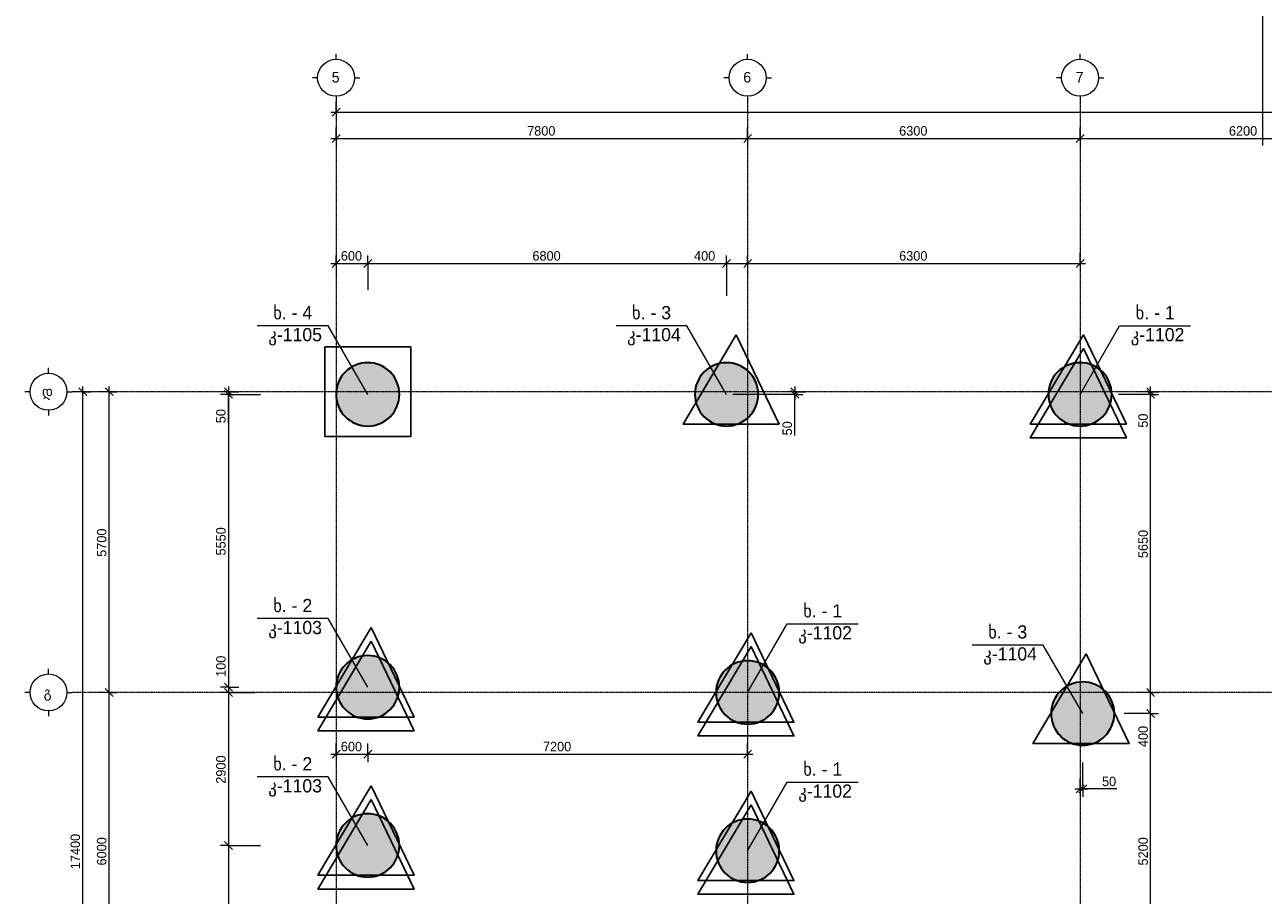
# Model space of a CAD drawing. Header units: millimetres. Extents: x -48420 to 51428, y -12038 to 48020.
# Tile 3 of 7: x -5900 to 17571, y 7857 to 24354. Entities that reach past the tile are written whole.
import ezdxf

# ---------------------------------------------------------------- set-up
doc = ezdxf.new("R2010")
doc.units = ezdxf.units.MM
doc.linetypes.add('StructuralPlan-B03$0$Grid Line', pattern=[22.225, 12.7, -3.175, 3.175, -3.175])
doc.layers.get('Defpoints').update_dxf_attribs({"color": 6})
for name, color, linetype, lineweight in [('S - HATCH', 252, 'Continuous', 5), ('S - TEXT', 7, 'Continuous', 9), ('StructuralPlan-B03$0$A-010-D_DIM', 7, 'Continuous', 5), ('StructuralPlan-B03$0$A-010-D_DIM-100', 7, 'Continuous', 5), ('StructuralPlan-B03$0$S-280-M_COLUMN', 7, 'Continuous', 30), ('StructuralPlan-B03$0$S-280-M_COLUMN main', 7, 'Continuous', 30), ('StructuralPlan-B03$0$Z-030-M_GRID', 7, 'Continuous', 5), ('StructuralPlan-B03$0$Z-033_T_GRIDREF', 7, 'Continuous', 5)]:
    doc.layers.add(name, color=color, linetype=linetype, lineweight=lineweight)
doc.layers.add('StructuralPlan-B03$0$A-010-M_LINE', color=7, linetype='Continuous', lineweight=5, true_color=0x00a600)
doc.styles.add('Cubicon', font='Cubicon.ttf')
doc.styles.add('StructuralPlan-B03$0$Cubicon', font='Cubicon.ttf', dxfattribs={"height": 200})
doc.styles.add('StructuralPlan-B03$0$Cubicon_1', font='Cubicon.ttf', dxfattribs={"height": 200})
doc.styles.add('StructuralPlan-B03$0$Cubicon_2', font='Cubicon.ttf', dxfattribs={"height": 180})
doc.dimstyles.new('CUB-M-100', dxfattribs={"dimscale": 100, "dimtxt": 1.8, "dimasz": 1.5, "dimexe": 1.5, "dimexo": 2, "dimgap": 1, "dimtad": 0, "dimdec": 0, "dimzin": 3, "dimdsep": 46, "dimtxsty": 'Cubicon', "dimblk": 'OBLIQUE', "dimcen": 1.5, "dimdle": 1, "dimazin": 2, "dimtfac": 0.75, "dimtdec": 0, "dimtmove": 0, "dimatfit": 3, "dimldrblk": 'SMALL', "dimfxl": 1, "dimtolj": 1, "dimtzin": 0, "dimlwd": -1, "dimlwe": -1, "dimarcsym": 0})
doc.dimstyles.new('StructuralPlan-B03$0$CUB_DIM_1_8', dxfattribs={"dimscale": 304.8, "dimtxt": 181.601257, "dimasz": 0.492126, "dimexe": 0.492126, "dimexo": 0.0625, "dimgap": 0, "dimtad": 1, "dimdec": 0, "dimzin": 0, "dimdsep": 46, "dimtxsty": 'StructuralPlan-B03$0$Cubicon_2', "dimblk1": 'StructuralPlan-B03$0$_Oblique', "dimblk2": 'StructuralPlan-B03$0$_Oblique', "dimsah": 1, "dimcen": 0.09, "dimdle": 0.328084, "dimazin": 0, "dimtfac": 1, "dimtdec": 4, "dimtix": 1, "dimtmove": 0, "dimatfit": 3, "dimfxl": 0.656168, "dimfxlon": 1, "dimtvp": 1, "dimtolj": 1, "dimtzin": 0, "dimarcsym": 2})
doc.dimstyles.new('StructuralPlan-B03$0$CUB_DIM_1_8_1', dxfattribs={"dimscale": 304.8, "dimtxt": 181.601257, "dimasz": 0.492126, "dimexe": 0.492126, "dimexo": 0.0625, "dimgap": 0, "dimtad": 1, "dimdec": 0, "dimzin": 0, "dimdsep": 46, "dimtxsty": 'StructuralPlan-B03$0$Cubicon_2', "dimblk1": 'StructuralPlan-B03$0$_Oblique', "dimblk2": 'StructuralPlan-B03$0$_Oblique', "dimsah": 1, "dimcen": 0.09, "dimdle": 0.328084, "dimazin": 0, "dimtfac": 1, "dimtdec": 4, "dimtix": 1, "dimtmove": 1, "dimatfit": 3, "dimfxl": 0.656168, "dimfxlon": 1, "dimtvp": 1, "dimtolj": 1, "dimtzin": 0, "dimarcsym": 2})

# ---------------------------------------------------------------- blocks, each defined once
blk = doc.blocks.new('StructuralPlan-B03$0$Grid - 00_CUB_ღერძის თავი-752507-B03')
at = {"layer": 'StructuralPlan-B03$0$Z-033_T_GRIDREF'}
for p, q in [((0, 3.5), (0, 4.5)), ((-3.5, 0), (-4.5, 0)), ((3.5, 0), (4.5, 0)), ((0, -3.5), (0, -4.5))]:
    blk.add_line(p, q, dxfattribs=at)
blk.add_circle((0, 0), 3.5, dxfattribs=at)
blk = doc.blocks.new('StructuralPlan-B03$0$DIMBLOCK8-B03')
at = {"layer": 'StructuralPlan-B03$0$A-010-D_DIM-100', "transparency": 16777216}
for p, q in [((0, 22700), (0, 22900)), ((0, 22700), (75, 22775)), ((40600, 22700), (40600, 22900)), ((40600, 22700), (40675, 22775)), ((-100, 22700), (40700, 22700)), ((0, 22700), (-75, 22625)), ((0, 22700), (0, 22550)), ((40600, 22700), (40525, 22625)), ((40600, 22700), (40600, 22550))]:
    blk.add_line(p, q, dxfattribs=at)
at = {"layer": 'StructuralPlan-B03$0$A-010-D_DIM-100', "color": 0, "transparency": 16777216, "insert": (19951, 22933), "char_height": 180, "width": 838.16, "attachment_point": 1, "line_spacing_factor": 0.931288, "style": 'StructuralPlan-B03$0$Cubicon_2'}
blk.add_mtext('40600', dxfattribs=at)
blk = doc.blocks.new('StructuralPlan-B03$0$_Oblique')
at = {"color": 0, "linetype": 'ByBlock', "lineweight": -2}
blk.add_line((-0.5, -0.5), (0.5, 0.5), dxfattribs=at)
blk = doc.blocks.new('StructuralPlan-B03$0$DIMBLOCK9-B03')
at = {"layer": 'StructuralPlan-B03$0$A-010-D_DIM-100', "transparency": 16777216}
for p, q in [((0, 22200), (0, 22400)), ((7800, 22200), (7800, 22400)), ((-100, 22200), (7800, 22200)), ((0, 22200), (-75, 22125)), ((0, 22200), (75, 22275)), ((0, 22200), (0, 22050)), ((7800, 22200), (7725, 22125)), ((7800, 22200), (7875, 22275)), ((7800, 22200), (7800, 22050))]:
    blk.add_line(p, q, dxfattribs=at)
at = {"layer": 'StructuralPlan-B03$0$A-010-D_DIM-100', "color": 0, "transparency": 16777216, "insert": (3621, 22433), "char_height": 180, "width": 670.53, "attachment_point": 1, "line_spacing_factor": 0.931288, "style": 'StructuralPlan-B03$0$Cubicon_2'}
blk.add_mtext('7800', dxfattribs=at)
blk = doc.blocks.new('StructuralPlan-B03$0$DIMBLOCK10-B03')
at = {"layer": 'StructuralPlan-B03$0$A-010-D_DIM-100', "transparency": 16777216}
for p, q in [((7800, 22200), (7800, 22400)), ((14100, 22200), (14100, 22400)), ((7800, 22200), (7725, 22125)), ((7800, 22200), (7875, 22275)), ((7800, 22200), (14100, 22200)), ((7800, 22200), (7800, 22050)), ((14100, 22200), (14025, 22125)), ((14100, 22200), (14175, 22275)), ((14100, 22200), (14100, 22050))]:
    blk.add_line(p, q, dxfattribs=at)
at = {"layer": 'StructuralPlan-B03$0$A-010-D_DIM-100', "color": 0, "transparency": 16777216, "insert": (10671, 22433), "char_height": 180, "width": 670.53, "attachment_point": 1, "line_spacing_factor": 0.931288, "style": 'StructuralPlan-B03$0$Cubicon_2'}
blk.add_mtext('6300', dxfattribs=at)
blk = doc.blocks.new('StructuralPlan-B03$0$DIMBLOCK11-B03')
at = {"layer": 'StructuralPlan-B03$0$A-010-D_DIM-100', "transparency": 16777216}
for p, q in [((14100, 22200), (14100, 22400)), ((20300, 22200), (20300, 22400)), ((14100, 22200), (14025, 22125)), ((14100, 22200), (14175, 22275)), ((14100, 22200), (20300, 22200)), ((14100, 22200), (14100, 22050)), ((20300, 22200), (20225, 22125)), ((20300, 22200), (20375, 22275)), ((20300, 22200), (20300, 22050))]:
    blk.add_line(p, q, dxfattribs=at)
at = {"layer": 'StructuralPlan-B03$0$A-010-D_DIM-100', "color": 0, "transparency": 16777216, "insert": (16921, 22433), "char_height": 180, "width": 670.53, "attachment_point": 1, "line_spacing_factor": 0.931288, "style": 'StructuralPlan-B03$0$Cubicon_2'}
blk.add_mtext('6200', dxfattribs=at)
blk = doc.blocks.new('StructuralPlan-B03$0$DIMBLOCK15-B03')
at = {"layer": 'StructuralPlan-B03$0$A-010-D_DIM-100', "transparency": 16777216}
for p, q in [((-4800, 17400), (-5000, 17400)), ((-4800, 17400), (-4875, 17475)), ((-4800, -100), (-4800, 17500)), ((-4800, 17400), (-4725, 17325)), ((-4800, 17400), (-4650, 17400)), ((-4800, 0), (-4875, 75)), ((-4800, 0), (-5000, 0)), ((-4800, 0), (-4725, -75)), ((-4800, 0), (-4650, 0))]:
    blk.add_line(p, q, dxfattribs=at)
at = {"layer": 'StructuralPlan-B03$0$A-010-D_DIM-100', "color": 0, "transparency": 16777216, "insert": (-5033, 8351), "char_height": 180, "width": 838.16, "attachment_point": 1, "rotation": 90, "line_spacing_factor": 0.931288, "style": 'StructuralPlan-B03$0$Cubicon_2'}
blk.add_mtext('17400', dxfattribs=at)
blk = doc.blocks.new('StructuralPlan-B03$0$DIMBLOCK17-B03')
at = {"layer": 'StructuralPlan-B03$0$A-010-D_DIM-100', "transparency": 16777216}
for p, q in [((-4300, 11700), (-4375, 11775)), ((-4300, 11700), (-4500, 11700)), ((-4300, 5700), (-4300, 11700)), ((-4300, 11700), (-4225, 11625)), ((-4300, 11700), (-4150, 11700)), ((-4300, 5700), (-4500, 5700)), ((-4300, 5700), (-4375, 5775)), ((-4300, 5700), (-4225, 5625)), ((-4300, 5700), (-4150, 5700))]:
    blk.add_line(p, q, dxfattribs=at)
at = {"layer": 'StructuralPlan-B03$0$A-010-D_DIM-100', "color": 0, "transparency": 16777216, "insert": (-4533, 8421), "char_height": 180, "width": 670.53, "attachment_point": 1, "rotation": 90, "line_spacing_factor": 0.931288, "style": 'StructuralPlan-B03$0$Cubicon_2'}
blk.add_mtext('6000', dxfattribs=at)
blk = doc.blocks.new('StructuralPlan-B03$0$DIMBLOCK18-B03')
at = {"layer": 'StructuralPlan-B03$0$A-010-D_DIM-100', "transparency": 16777216}
for p, q in [((-4300, 17400), (-4500, 17400)), ((-4300, 17400), (-4375, 17475)), ((-4300, 11700), (-4300, 17500)), ((-4300, 17400), (-4225, 17325)), ((-4300, 17400), (-4150, 17400)), ((-4300, 11700), (-4375, 11775)), ((-4300, 11700), (-4500, 11700)), ((-4300, 11700), (-4225, 11625)), ((-4300, 11700), (-4150, 11700))]:
    blk.add_line(p, q, dxfattribs=at)
at = {"layer": 'StructuralPlan-B03$0$A-010-D_DIM-100', "color": 0, "transparency": 16777216, "insert": (-4533, 14271), "char_height": 180, "width": 670.53, "attachment_point": 1, "rotation": 90, "line_spacing_factor": 0.931288, "style": 'StructuralPlan-B03$0$Cubicon_2'}
blk.add_mtext('5700', dxfattribs=at)
blk = doc.blocks.new('StructuralPlan-B03$0$DIMBLOCK46-B03')
at = {"layer": 'StructuralPlan-B03$0$A-010-D_DIM-100', "transparency": 16777216}
for p, q in [((0, 10532), (0, 10732)), ((0, 10532), (75, 10607)), ((600, 10532), (600, 10732)), ((600, 10532), (675, 10607)), ((-100, 10532), (600, 10532)), ((0, 10532), (-75, 10457)), ((0, 10532), (0, 10382)), ((600, 10532), (525, 10457)), ((600, 10532), (600, 10382))]:
    blk.add_line(p, q, dxfattribs=at)
at = {"layer": 'StructuralPlan-B03$0$A-010-D_DIM-100', "color": 0, "transparency": 16777216, "insert": (90, 10765), "char_height": 180, "width": 502.9, "attachment_point": 1, "line_spacing_factor": 0.931288, "style": 'StructuralPlan-B03$0$Cubicon_2'}
blk.add_mtext('600', dxfattribs=at)
blk = doc.blocks.new('StructuralPlan-B03$0$DIMBLOCK47-B03')
at = {"layer": 'StructuralPlan-B03$0$A-010-D_DIM-100', "transparency": 16777216}
for p, q in [((600, 10532), (600, 10732)), ((600, 10532), (675, 10607)), ((7800, 10532), (7800, 10732)), ((7800, 10532), (7875, 10607)), ((600, 10532), (525, 10457)), ((600, 10532), (7900, 10532)), ((600, 10532), (600, 10382)), ((7800, 10532), (7725, 10457)), ((7800, 10532), (7800, 10382))]:
    blk.add_line(p, q, dxfattribs=at)
at = {"layer": 'StructuralPlan-B03$0$A-010-D_DIM-100', "color": 0, "transparency": 16777216, "insert": (3921, 10765), "char_height": 180, "width": 670.53, "attachment_point": 1, "line_spacing_factor": 0.931288, "style": 'StructuralPlan-B03$0$Cubicon_2'}
blk.add_mtext('7200', dxfattribs=at)
blk = doc.blocks.new('StructuralPlan-B03$0$DIMBLOCK51-B03')
at = {"layer": 'StructuralPlan-B03$0$A-010-D_DIM-100', "transparency": 16777216}
for p, q in [((15437, 11300), (14938, 11300)), ((15437, 11300), (15362, 11375)), ((15437, 6100), (15437, 11300)), ((15437, 11300), (15512, 11225)), ((15437, 11300), (15587, 11300)), ((15437, 6100), (15362, 6175)), ((15437, 6100), (14938, 6100)), ((15437, 6100), (15512, 6025)), ((15437, 6100), (15587, 6100))]:
    blk.add_line(p, q, dxfattribs=at)
at = {"layer": 'StructuralPlan-B03$0$A-010-D_DIM-100', "color": 0, "transparency": 16777216, "insert": (15204, 8421), "char_height": 180, "width": 670.53, "attachment_point": 1, "rotation": 90, "line_spacing_factor": 0.931288, "style": 'StructuralPlan-B03$0$Cubicon_2'}
blk.add_mtext('5200', dxfattribs=at)
blk = doc.blocks.new('StructuralPlan-B03$0$DIMBLOCK52-B03')
at = {"layer": 'StructuralPlan-B03$0$A-010-D_DIM-100', "transparency": 16777216}
for p, q in [((15437, 11700), (15362, 11775)), ((15437, 11700), (15237, 11700)), ((15437, 11300), (15437, 11700)), ((15437, 11700), (15512, 11625)), ((15437, 11700), (15587, 11700)), ((15437, 11300), (14938, 11300)), ((15437, 11300), (15362, 11375)), ((15437, 11184), (15437, 11500)), ((15437, 11300), (15512, 11225)), ((15437, 11300), (15587, 11300)), ((15437, 10665), (15437, 11184))]:
    blk.add_line(p, q, dxfattribs=at)
at = {"layer": 'StructuralPlan-B03$0$A-010-D_DIM-100', "color": 0, "transparency": 16777216, "insert": (15204, 10665), "char_height": 180, "width": 502.9, "attachment_point": 1, "rotation": 90, "line_spacing_factor": 0.931288, "style": 'StructuralPlan-B03$0$Cubicon_2'}
blk.add_mtext('400', dxfattribs=at)
blk = doc.blocks.new('StructuralPlan-B03$0$DIMBLOCK53-B03')
at = {"layer": 'StructuralPlan-B03$0$A-010-D_DIM-100', "transparency": 16777216}
for p, q in [((15437, 17350), (15362, 17425)), ((15437, 17350), (14826, 17350)), ((15437, 11700), (15437, 17350)), ((15437, 17350), (15512, 17275)), ((15437, 17350), (15587, 17350)), ((15437, 11700), (15362, 11775)), ((15437, 11700), (15237, 11700)), ((15437, 11700), (15512, 11625)), ((15437, 11700), (15587, 11700))]:
    blk.add_line(p, q, dxfattribs=at)
at = {"layer": 'StructuralPlan-B03$0$A-010-D_DIM-100', "color": 0, "transparency": 16777216, "insert": (15204, 14246), "char_height": 180, "width": 670.53, "attachment_point": 1, "rotation": 90, "line_spacing_factor": 0.931288, "style": 'StructuralPlan-B03$0$Cubicon_2'}
blk.add_mtext('5650', dxfattribs=at)
blk = doc.blocks.new('StructuralPlan-B03$0$DIMBLOCK54-B03')
at = {"layer": 'StructuralPlan-B03$0$A-010-D_DIM-100', "transparency": 16777216}
for p, q in [((15437, 17400), (15237, 17400)), ((15437, 17400), (15362, 17475)), ((15437, 17350), (15362, 17425)), ((15437, 17350), (15437, 17500)), ((15437, 17400), (15512, 17325)), ((15437, 17400), (15587, 17400)), ((15437, 17098), (15437, 17375)), ((15437, 17350), (14826, 17350)), ((15437, 17350), (15512, 17275)), ((15437, 17350), (15587, 17350)), ((15437, 16718), (15437, 17098))]:
    blk.add_line(p, q, dxfattribs=at)
at = {"layer": 'StructuralPlan-B03$0$A-010-D_DIM-100', "color": 0, "transparency": 16777216, "insert": (15204, 16718), "char_height": 180, "width": 335.26, "attachment_point": 1, "rotation": 90, "line_spacing_factor": 0.931288, "style": 'StructuralPlan-B03$0$Cubicon_2'}
blk.add_mtext('50', dxfattribs=at)
blk = doc.blocks.new('StructuralPlan-B03$0$DIMBLOCK69-B03')
at = {"layer": 'StructuralPlan-B03$0$A-010-D_DIM-100', "transparency": 16777216}
for p, q in [((-2041, 17400), (-2191, 17400)), ((-2041, 17400), (-2116, 17475)), ((-2041, 17350), (-2116, 17425)), ((-2041, 17500), (-2041, 17350)), ((-2041, 17400), (-1966, 17325)), ((-2041, 17400), (-1841, 17400)), ((-2041, 17182), (-2041, 17375)), ((-2041, 17350), (-2191, 17350)), ((-2041, 17350), (-1966, 17275)), ((-2041, 17350), (-1430, 17350)), ((-2041, 16803), (-2041, 17182))]:
    blk.add_line(p, q, dxfattribs=at)
at = {"layer": 'StructuralPlan-B03$0$A-010-D_DIM-100', "color": 0, "transparency": 16777216, "insert": (-2274, 16803), "char_height": 180, "width": 335.26, "attachment_point": 1, "rotation": 90, "line_spacing_factor": 0.931288, "style": 'StructuralPlan-B03$0$Cubicon_2'}
blk.add_mtext('50', dxfattribs=at)
blk = doc.blocks.new('StructuralPlan-B03$0$DIMBLOCK70-B03')
at = {"layer": 'StructuralPlan-B03$0$A-010-D_DIM-100', "transparency": 16777216}
for p, q in [((-2041, 17350), (-2116, 17425)), ((-2041, 17350), (-2191, 17350)), ((-2041, 17350), (-2041, 11800)), ((-2041, 17350), (-1966, 17275)), ((-2041, 17350), (-1430, 17350)), ((-2041, 11800), (-2191, 11800)), ((-2041, 11800), (-2116, 11875)), ((-2041, 11800), (-1966, 11725)), ((-2041, 11800), (-1841, 11800))]:
    blk.add_line(p, q, dxfattribs=at)
at = {"layer": 'StructuralPlan-B03$0$A-010-D_DIM-100', "color": 0, "transparency": 16777216, "insert": (-2274, 14296), "char_height": 180, "width": 670.53, "attachment_point": 1, "rotation": 90, "line_spacing_factor": 0.931288, "style": 'StructuralPlan-B03$0$Cubicon_2'}
blk.add_mtext('5550', dxfattribs=at)
blk = doc.blocks.new('StructuralPlan-B03$0$DIMBLOCK71-B03')
at = {"layer": 'StructuralPlan-B03$0$A-010-D_DIM-100', "transparency": 16777216}
for p, q in [((-2041, 12415), (-2041, 11896)), ((-2041, 11800), (-2191, 11800)), ((-2041, 11800), (-2116, 11875)), ((-2041, 11700), (-2116, 11775)), ((-2041, 11896), (-2041, 11750)), ((-2041, 11800), (-2041, 11700)), ((-2041, 11800), (-1966, 11725)), ((-2041, 11800), (-1841, 11800)), ((-2041, 11700), (-2191, 11700)), ((-2041, 11700), (-1966, 11625)), ((-2041, 11700), (-1542, 11700))]:
    blk.add_line(p, q, dxfattribs=at)
at = {"layer": 'StructuralPlan-B03$0$A-010-D_DIM-100', "color": 0, "transparency": 16777216, "insert": (-2274, 11996), "char_height": 180, "width": 502.9, "attachment_point": 1, "rotation": 90, "line_spacing_factor": 0.931288, "style": 'StructuralPlan-B03$0$Cubicon_2'}
blk.add_mtext('100', dxfattribs=at)
blk = doc.blocks.new('StructuralPlan-B03$0$DIMBLOCK72-B03')
at = {"layer": 'StructuralPlan-B03$0$A-010-D_DIM-100', "transparency": 16777216}
for p, q in [((-2041, 11700), (-2116, 11775)), ((-2041, 11700), (-2191, 11700)), ((-2041, 11700), (-2041, 8800)), ((-2041, 11700), (-1966, 11625)), ((-2041, 11700), (-1542, 11700)), ((-2041, 8800), (-2191, 8800)), ((-2041, 8800), (-2116, 8875)), ((-2041, 8800), (-1966, 8725)), ((-2041, 8800), (-1430, 8800))]:
    blk.add_line(p, q, dxfattribs=at)
at = {"layer": 'StructuralPlan-B03$0$A-010-D_DIM-100', "color": 0, "transparency": 16777216, "insert": (-2274, 9971), "char_height": 180, "width": 670.53, "attachment_point": 1, "rotation": 90, "line_spacing_factor": 0.931288, "style": 'StructuralPlan-B03$0$Cubicon_2'}
blk.add_mtext('2900', dxfattribs=at)
blk = doc.blocks.new('StructuralPlan-B03$0$DIMBLOCK73-B03')
at = {"layer": 'StructuralPlan-B03$0$A-010-D_DIM-100', "transparency": 16777216}
for p, q in [((-2041, 8800), (-2191, 8800)), ((-2041, 8800), (-2116, 8875)), ((-2041, 8800), (-2041, 5700)), ((-2041, 8800), (-1966, 8725)), ((-2041, 8800), (-1430, 8800)), ((-2041, 5700), (-2191, 5700)), ((-2041, 5700), (-2116, 5775)), ((-2041, 5700), (-1966, 5625)), ((-2041, 5700), (-1841, 5700))]:
    blk.add_line(p, q, dxfattribs=at)
at = {"layer": 'StructuralPlan-B03$0$A-010-D_DIM-100', "color": 0, "transparency": 16777216, "insert": (-2274, 6971), "char_height": 180, "width": 670.53, "attachment_point": 1, "rotation": 90, "line_spacing_factor": 0.931288, "style": 'StructuralPlan-B03$0$Cubicon_2'}
blk.add_mtext('3100', dxfattribs=at)
blk = doc.blocks.new('StructuralPlan-B03$0$DIMBLOCK76-B03')
at = {"layer": 'StructuralPlan-B03$0$A-010-D_DIM-100', "transparency": 16777216}
for p, q in [((0, 19831), (0, 19981)), ((600, 19831), (600, 19981)), ((-100, 19831), (600, 19831)), ((0, 19831), (-75, 19756)), ((0, 19831), (75, 19906)), ((0, 19831), (0, 19566)), ((600, 19831), (525, 19756)), ((600, 19831), (675, 19906)), ((600, 19831), (600, 19332))]:
    blk.add_line(p, q, dxfattribs=at)
at = {"layer": 'StructuralPlan-B03$0$A-010-D_DIM-100', "color": 0, "transparency": 16777216, "insert": (90, 20064), "char_height": 180, "width": 502.9, "attachment_point": 1, "line_spacing_factor": 0.931288, "style": 'StructuralPlan-B03$0$Cubicon_2'}
blk.add_mtext('600', dxfattribs=at)
blk = doc.blocks.new('StructuralPlan-B03$0$DIMBLOCK77-B03')
at = {"layer": 'StructuralPlan-B03$0$A-010-D_DIM-100', "transparency": 16777216}
for p, q in [((600, 19831), (600, 19981)), ((7400, 19831), (7400, 19981)), ((600, 19831), (525, 19756)), ((600, 19831), (675, 19906)), ((600, 19831), (7400, 19831)), ((600, 19831), (600, 19332)), ((7400, 19831), (7325, 19756)), ((7400, 19831), (7475, 19906)), ((7400, 19831), (7400, 19220))]:
    blk.add_line(p, q, dxfattribs=at)
at = {"layer": 'StructuralPlan-B03$0$A-010-D_DIM-100', "color": 0, "transparency": 16777216, "insert": (3721, 20064), "char_height": 180, "width": 670.53, "attachment_point": 1, "line_spacing_factor": 0.931288, "style": 'StructuralPlan-B03$0$Cubicon_2'}
blk.add_mtext('6800', dxfattribs=at)
blk = doc.blocks.new('StructuralPlan-B03$0$DIMBLOCK78-B03')
at = {"layer": 'StructuralPlan-B03$0$A-010-D_DIM-100', "transparency": 16777216}
for p, q in [((7400, 19831), (7400, 19981)), ((7800, 19831), (7800, 19981)), ((6784, 19831), (7303, 19831)), ((7303, 19831), (7600, 19831)), ((7400, 19831), (7325, 19756)), ((7400, 19831), (7475, 19906)), ((7400, 19831), (7800, 19831)), ((7400, 19831), (7400, 19220)), ((7800, 19831), (7725, 19756)), ((7800, 19831), (7875, 19906)), ((7800, 19831), (7800, 19566))]:
    blk.add_line(p, q, dxfattribs=at)
at = {"layer": 'StructuralPlan-B03$0$A-010-D_DIM-100', "color": 0, "transparency": 16777216, "insert": (6784, 20064), "char_height": 180, "width": 502.9, "attachment_point": 1, "line_spacing_factor": 0.931288, "style": 'StructuralPlan-B03$0$Cubicon_2'}
blk.add_mtext('400', dxfattribs=at)
blk = doc.blocks.new('StructuralPlan-B03$0$DIMBLOCK79-B03')
at = {"layer": 'StructuralPlan-B03$0$A-010-D_DIM-100', "transparency": 16777216}
for p, q in [((7800, 19831), (7800, 19981)), ((14100, 19831), (14100, 20031)), ((7800, 19831), (7725, 19756)), ((7800, 19831), (7875, 19906)), ((7800, 19831), (14200, 19831)), ((7800, 19831), (7800, 19566)), ((14100, 19831), (14025, 19756)), ((14100, 19831), (14175, 19906)), ((14100, 19831), (14100, 19681))]:
    blk.add_line(p, q, dxfattribs=at)
at = {"layer": 'StructuralPlan-B03$0$A-010-D_DIM-100', "color": 0, "transparency": 16777216, "insert": (10671, 20064), "char_height": 180, "width": 670.53, "attachment_point": 1, "line_spacing_factor": 0.931288, "style": 'StructuralPlan-B03$0$Cubicon_2'}
blk.add_mtext('6300', dxfattribs=at)
blk = doc.blocks.new('StructuralPlan-B03$0$DIMBLOCK83-B03')
at = {"layer": 'StructuralPlan-B03$0$A-010-D_DIM-100', "transparency": 16777216}
for p, q in [((14150, 9872), (14150, 10372)), ((14000, 9872), (14250, 9872)), ((14100, 9872), (14025, 9797)), ((14150, 9872), (14075, 9797)), ((14100, 9872), (14100, 10072)), ((14100, 9872), (14175, 9947)), ((14100, 9872), (14100, 9722)), ((14416, 9872), (14125, 9872)), ((14150, 9872), (14225, 9947)), ((14150, 9872), (14150, 9722)), ((14795, 9872), (14416, 9872))]:
    blk.add_line(p, q, dxfattribs=at)
at = {"layer": 'StructuralPlan-B03$0$A-010-D_DIM-100', "color": 0, "transparency": 16777216, "insert": (14516, 10105), "char_height": 180, "width": 335.26, "attachment_point": 1, "line_spacing_factor": 0.931288, "style": 'StructuralPlan-B03$0$Cubicon_2'}
blk.add_mtext('50', dxfattribs=at)
blk = doc.blocks.new('StructuralPlan-B03$0$DIMBLOCK85-B03')
at = {"layer": 'StructuralPlan-B03$0$A-010-D_DIM-100', "transparency": 16777216}
for p, q in [((8693, 17400), (8543, 17400)), ((8693, 17400), (8618, 17475)), ((8693, 17350), (8618, 17425)), ((8693, 17500), (8693, 17250)), ((8693, 17400), (8768, 17325)), ((8693, 17400), (8893, 17400)), ((8693, 16951), (8693, 17375)), ((8693, 17350), (7519, 17350)), ((8693, 17350), (8768, 17275)), ((8693, 17350), (8843, 17350)), ((8693, 16572), (8693, 16951))]:
    blk.add_line(p, q, dxfattribs=at)
at = {"layer": 'StructuralPlan-B03$0$A-010-D_DIM-100', "color": 0, "transparency": 16777216, "insert": (8460, 16572), "char_height": 180, "width": 335.26, "attachment_point": 1, "rotation": 90, "line_spacing_factor": 0.931288, "style": 'StructuralPlan-B03$0$Cubicon_2'}
blk.add_mtext('50', dxfattribs=at)
blk = doc.blocks.new('A$C2338ac67')
at = {"layer": 'Defpoints', "color": 3}
for points in [[(65, 1130), (878, -565), (-943, -565)], [(65, 870), (878, -825), (-943, -825)]]:
    blk.add_lwpolyline(points, close=True, dxfattribs=at)
blk = doc.blocks.new('A$Ce44b4616')
at = {"layer": 'Defpoints', "color": 6}
blk.add_lwpolyline([(-814, 848), (814, 848), (814, -848), (-814, -848)], close=True, dxfattribs=at)
blk = doc.blocks.new('A$C0fd95d4f')
at = {"layer": 'Defpoints', "color": 5}
blk.add_lwpolyline([(65, 1130), (878, -565), (-943, -565)], close=True, dxfattribs=at)
blk = doc.blocks.new('_Oblique')
at = {"color": 0, "linetype": 'ByBlock', "lineweight": -2}
blk.add_line((-0.5, -0.5), (0.5, 0.5), dxfattribs=at)
blk = doc.blocks.new('StructuralPlan-B03')
at = {"layer": 'StructuralPlan-B03$0$S-280-M_COLUMN main', "true_color": 0xa4a4a4}
for points in [[(600, 16750), (685.4, 16756.1), (769, 16774.3), (849.2, 16804.2), (924.4, 16845.2), (992.9, 16896.6), (1053.4, 16957.1), (1104.8, 17025.6), (1145.8, 17100.8), (1175.7, 17181), (1193.9, 17264.6), (1200, 17350), (1193.9, 17435.4), (1175.7, 17519), (1145.8, 17599.2), (1104.8, 17674.4), (1053.4, 17742.9), (992.9, 17803.4), (924.4, 17854.8), (849.2, 17895.8), (769, 17925.7), (685.4, 17943.9), (600, 17950), (514.6, 17943.9), (431, 17925.7), (350.8, 17895.8), (275.6, 17854.8), (207.1, 17803.4), (146.6, 17742.9), (95.2, 17674.4), (54.2, 17599.2), (24.3, 17519), (6.1, 17435.4), (0, 17350), (6.1, 17264.6), (24.3, 17181), (54.2, 17100.8), (95.2, 17025.6), (146.6, 16957.1), (207.1, 16896.6), (275.6, 16845.2), (350.8, 16804.2), (431, 16774.3), (514.6, 16756.1)], [(7400, 16750), (7485.4, 16756.1), (7569, 16774.3), (7649.2, 16804.2), (7724.4, 16845.2), (7792.9, 16896.6), (7853.4, 16957.1), (7904.8, 17025.6), (7945.8, 17100.8), (7975.7, 17181), (7993.9, 17264.6), (8000, 17350), (7993.9, 17435.4), (7975.7, 17519), (7945.8, 17599.2), (7904.8, 17674.4), (7853.4, 17742.9), (7792.9, 17803.4), (7724.4, 17854.8), (7649.2, 17895.8), (7569, 17925.7), (7485.4, 17943.9), (7400, 17950), (7314.6, 17943.9), (7231, 17925.7), (7150.8, 17895.8), (7075.6, 17854.8), (7007.1, 17803.4), (6946.6, 17742.9), (6895.2, 17674.4), (6854.2, 17599.2), (6824.3, 17519), (6806.1, 17435.4), (6800, 17350), (6806.1, 17264.6), (6824.3, 17181), (6854.2, 17100.8), (6895.2, 17025.6), (6946.6, 16957.1), (7007.1, 16896.6), (7075.6, 16845.2), (7150.8, 16804.2), (7231, 16774.3), (7314.6, 16756.1)], [(14100, 16750), (14185.4, 16756.1), (14269, 16774.3), (14349.2, 16804.2), (14424.4, 16845.2), (14492.9, 16896.6), (14553.4, 16957.1), (14604.8, 17025.6), (14645.8, 17100.8), (14675.7, 17181), (14693.9, 17264.6), (14700, 17350), (14693.9, 17435.4), (14675.7, 17519), (14645.8, 17599.2), (14604.8, 17674.4), (14553.4, 17742.9), (14492.9, 17803.4), (14424.4, 17854.8), (14349.2, 17895.8), (14269, 17925.7), (14185.4, 17943.9), (14100, 17950), (14014.6, 17943.9), (13931, 17925.7), (13850.8, 17895.8), (13775.6, 17854.8), (13707.1, 17803.4), (13646.6, 17742.9), (13595.2, 17674.4), (13554.2, 17599.2), (13524.3, 17519), (13506.1, 17435.4), (13500, 17350), (13506.1, 17264.6), (13524.3, 17181), (13554.2, 17100.8), (13595.2, 17025.6), (13646.6, 16957.1), (13707.1, 16896.6), (13775.6, 16845.2), (13850.8, 16804.2), (13931, 16774.3), (14014.6, 16756.1)], [(600, 11200), (685.4, 11206.1), (769, 11224.3), (849.2, 11254.2), (924.4, 11295.2), (992.9, 11346.6), (1053.4, 11407.1), (1104.8, 11475.6), (1145.8, 11550.8), (1175.7, 11631), (1193.9, 11714.6), (1200, 11800), (1193.9, 11885.4), (1175.7, 11969), (1145.8, 12049.2), (1104.8, 12124.4), (1053.4, 12192.9), (992.9, 12253.4), (924.4, 12304.8), (849.2, 12345.8), (769, 12375.7), (685.4, 12393.9), (600, 12400), (514.6, 12393.9), (431, 12375.7), (350.8, 12345.8), (275.6, 12304.8), (207.1, 12253.4), (146.6, 12192.9), (95.2, 12124.4), (54.2, 12049.2), (24.3, 11969), (6.1, 11885.4), (0, 11800), (6.1, 11714.6), (24.3, 11631), (54.2, 11550.8), (95.2, 11475.6), (146.6, 11407.1), (207.1, 11346.6), (275.6, 11295.2), (350.8, 11254.2), (431, 11224.3), (514.6, 11206.1)], [(7800, 11100), (7885.4, 11106.1), (7969, 11124.3), (8049.2, 11154.2), (8124.4, 11195.2), (8192.9, 11246.6), (8253.4, 11307.1), (8304.8, 11375.6), (8345.8, 11450.8), (8375.7, 11531), (8393.9, 11614.6), (8400, 11700), (8393.9, 11785.4), (8375.7, 11869), (8345.8, 11949.2), (8304.8, 12024.4), (8253.4, 12092.9), (8192.9, 12153.4), (8124.4, 12204.8), (8049.2, 12245.8), (7969, 12275.7), (7885.4, 12293.9), (7800, 12300), (7714.6, 12293.9), (7631, 12275.7), (7550.8, 12245.8), (7475.6, 12204.8), (7407.1, 12153.4), (7346.6, 12092.9), (7295.2, 12024.4), (7254.2, 11949.2), (7224.3, 11869), (7206.1, 11785.4), (7200, 11700), (7206.1, 11614.6), (7224.3, 11531), (7254.2, 11450.8), (7295.2, 11375.6), (7346.6, 11307.1), (7407.1, 11246.6), (7475.6, 11195.2), (7550.8, 11154.2), (7631, 11124.3), (7714.6, 11106.1)], [(14150, 10700), (14235.4, 10706.1), (14319, 10724.3), (14399.2, 10754.2), (14474.4, 10795.2), (14542.9, 10846.6), (14603.4, 10907.1), (14654.8, 10975.6), (14695.8, 11050.8), (14725.7, 11131), (14743.9, 11214.6), (14750, 11300), (14743.9, 11385.4), (14725.7, 11469), (14695.8, 11549.2), (14654.8, 11624.4), (14603.4, 11692.9), (14542.9, 11753.4), (14474.4, 11804.8), (14399.2, 11845.8), (14319, 11875.7), (14235.4, 11893.9), (14150, 11900), (14064.6, 11893.9), (13981, 11875.7), (13900.8, 11845.8), (13825.6, 11804.8), (13757.1, 11753.4), (13696.6, 11692.9), (13645.2, 11624.4), (13604.2, 11549.2), (13574.3, 11469), (13556.1, 11385.4), (13550, 11300), (13556.1, 11214.6), (13574.3, 11131), (13604.2, 11050.8), (13645.2, 10975.6), (13696.6, 10907.1), (13757.1, 10846.6), (13825.6, 10795.2), (13900.8, 10754.2), (13981, 10724.3), (14064.6, 10706.1)], [(600, 8200), (685.4, 8206.1), (769, 8224.3), (849.2, 8254.2), (924.4, 8295.2), (992.9, 8346.6), (1053.4, 8407.1), (1104.8, 8475.6), (1145.8, 8550.8), (1175.7, 8631), (1193.9, 8714.6), (1200, 8800), (1193.9, 8885.4), (1175.7, 8969), (1145.8, 9049.2), (1104.8, 9124.4), (1053.4, 9192.9), (992.9, 9253.4), (924.4, 9304.8), (849.2, 9345.8), (769, 9375.7), (685.4, 9393.9), (600, 9400), (514.6, 9393.9), (431, 9375.7), (350.8, 9345.8), (275.6, 9304.8), (207.1, 9253.4), (146.6, 9192.9), (95.2, 9124.4), (54.2, 9049.2), (24.3, 8969), (6.1, 8885.4), (0, 8800), (6.1, 8714.6), (24.3, 8631), (54.2, 8550.8), (95.2, 8475.6), (146.6, 8407.1), (207.1, 8346.6), (275.6, 8295.2), (350.8, 8254.2), (431, 8224.3), (514.6, 8206.1)], [(7800, 8100), (7885.4, 8106.1), (7969, 8124.3), (8049.2, 8154.2), (8124.4, 8195.2), (8192.9, 8246.6), (8253.4, 8307.1), (8304.8, 8375.6), (8345.8, 8450.8), (8375.7, 8531), (8393.9, 8614.6), (8400, 8700), (8393.9, 8785.4), (8375.7, 8869), (8345.8, 8949.2), (8304.8, 9024.4), (8253.4, 9092.9), (8192.9, 9153.4), (8124.4, 9204.8), (8049.2, 9245.8), (7969, 9275.7), (7885.4, 9293.9), (7800, 9300), (7714.6, 9293.9), (7631, 9275.7), (7550.8, 9245.8), (7475.6, 9204.8), (7407.1, 9153.4), (7346.6, 9092.9), (7295.2, 9024.4), (7254.2, 8949.2), (7224.3, 8869), (7206.1, 8785.4), (7200, 8700), (7206.1, 8614.6), (7224.3, 8531), (7254.2, 8450.8), (7295.2, 8375.6), (7346.6, 8307.1), (7407.1, 8246.6), (7475.6, 8195.2), (7550.8, 8154.2), (7631, 8124.3), (7714.6, 8106.1)]]:
    blk.add_hatch(color=253, dxfattribs=at).paths.add_polyline_path(points)
at = {"layer": 'StructuralPlan-B03$0$A-010-M_LINE', "color": 1, "lineweight": 15, "true_color": 0xff0000}
blk.add_line((17560.2, 22067.5), (17560.2, 47207.2), dxfattribs=at)
at = {"layer": 'StructuralPlan-B03$0$S-280-M_COLUMN'}
for centre, start, end in [((600, 17350), 90, 270), ((600, 17350), 270, 90), ((7400, 17350), 90, 270), ((7400, 17350), 270, 90), ((14100, 17350), 90, 270), ((14100, 17350), 270, 90), ((600, 11800), 90, 270), ((600, 11800), 270, 90), ((7800, 11700), 90, 270), ((7800, 11700), 270, 90), ((14150, 11300), 90, 270), ((14150, 11300), 270, 90), ((600, 8800), 90, 270), ((600, 8800), 270, 90), ((7800, 8700), 90, 270), ((7800, 8700), 270, 90)]:
    blk.add_arc(centre, 600, start, end, dxfattribs=at)
at = {"layer": 'StructuralPlan-B03$0$Z-030-M_GRID', "linetype": 'StructuralPlan-B03$0$Grid Line'}
for p, q in [((0, 22900), (0, -5500)), ((7800, 22900), (7800, -5500)), ((14100, 22900), (14100, -5500)), ((45600, 17400), (-5000, 17400)), ((45600, 11700), (-5000, 11700))]:
    blk.add_line(p, q, dxfattribs=at)
at = {"layer": 'StructuralPlan-B03$0$Z-033_T_GRIDREF', "xscale": 99.99999999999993, "yscale": 99.99999999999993, "zscale": 99.99999999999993}
for p, rotation in [((0, 23350), 180), ((7800, 23350), 180), ((14100, 23350), 180), ((-5450, 17400), 89.99999999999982), ((-5450, 11700), 89.99999999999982)]:
    blk.add_blockref('StructuralPlan-B03$0$Grid - 00_CUB_ღერძის თავი-752507-B03', p, dxfattribs=dict(at, rotation=rotation))
at = {"layer": 'StructuralPlan-B03$0$Z-033_T_GRIDREF', "char_height": 200, "attachment_point": 1}
for s, insert, width, style in [('\\fCubicon|b0|i0|c204|p2|;5', (-82.4, 23459.8), 192.405, 'StructuralPlan-B03$0$Cubicon_1'), ('\\fCubicon|b0|i0|c204|p2|;6', (7717.6, 23459.8), 192.405, 'StructuralPlan-B03$0$Cubicon_1'), ('\\fCubicon|b0|i0|c204|p2|;7', (14017.6, 23459.8), 192.405, 'StructuralPlan-B03$0$Cubicon_1'), ('\\fCubicon|b0|i0|c254|p2|;დ', (-5573.4, 17507.1), 296.624, 'StructuralPlan-B03$0$Cubicon'), ('\\fCubicon|b0|i0|c254|p2|;გ', (-5539.9, 11807.1), 216.456, 'StructuralPlan-B03$0$Cubicon')]:
    blk.add_mtext(s, dxfattribs=dict(at, insert=insert, width=width, style=style))
at = {"layer": 'StructuralPlan-B03$0$A-010-D_DIM'}
for base, p1, p2, override, picture, middle in [((40600, 22700), (0, 22900), (40600, 22900), {"dimpost": '<>', "dimfxl": 40599.999976}, 'StructuralPlan-B03$0$DIMBLOCK8-B03', (20300, 22791.8)), ((7800, 22200), (0, 22400), (7800, 22400), {"dimpost": '<>', "dimfxl": 7800.000012}, 'StructuralPlan-B03$0$DIMBLOCK9-B03', (3900, 22291.8)), ((14100, 22200), (7800, 22400), (14100, 22400), {"dimpost": '<>', "dimfxl": 6299.999976}, 'StructuralPlan-B03$0$DIMBLOCK10-B03', (10950, 22291.9)), ((20300, 22200), (14100, 22400), (20300, 22400), {"dimpost": '<>', "dimfxl": 6200}, 'StructuralPlan-B03$0$DIMBLOCK11-B03', (17200, 22291.8)), ((600, 19831.2), (0, 19565.8), (600, 19331.7), {"dimpost": '<>', "dimfxl": 644.050132}, 'StructuralPlan-B03$0$DIMBLOCK76-B03', (300, 19923)), ((7400, 19831.2), (600, 19331.7), (7400, 19219.8), {"dimpost": '<>', "dimfxl": 6800.919709}, 'StructuralPlan-B03$0$DIMBLOCK77-B03', (4000, 19923)), ((14100, 19831.2), (7800, 19565.8), (14100, 20031.2), {"dimpost": '<>', "dimfxl": 6317.166276}, 'StructuralPlan-B03$0$DIMBLOCK79-B03', (10950, 19923.1)), ((600, 10531.8), (0, 10731.8), (600, 10731.8), {"dimpost": '<>', "dimfxl": 600}, 'StructuralPlan-B03$0$DIMBLOCK46-B03', (300, 10623.6)), ((7800, 10531.8), (600, 10731.8), (7800, 10731.8), {"dimpost": '<>', "dimfxl": 7200.000012}, 'StructuralPlan-B03$0$DIMBLOCK47-B03', (4200, 10623.6))]:
    dim = blk.add_linear_dim(base=base, p1=p1, p2=p2, dimstyle='StructuralPlan-B03$0$CUB_DIM_1_8', override=override, dxfattribs=at)
    dim.commit()
    dim.dimension.update_dxf_attribs({"geometry": picture, "text_midpoint": middle})
for base, p1, p2, override, picture, middle in [((7800, 19831.2), (7400, 19219.8), (7800, 19565.8), {"dimpost": '<>', "dimfxl": 528.841052}, 'StructuralPlan-B03$0$DIMBLOCK78-B03', (7035.1, 19944.3)), ((14150, 9872.2), (14100, 10072.2), (14150, 10371.7), {"dimpost": '<>', "dimfxl": 303.6327}, 'StructuralPlan-B03$0$DIMBLOCK83-B03', (14683.3, 9985.3))]:
    dim = blk.add_linear_dim(base=base, p1=p1, p2=p2, dimstyle='StructuralPlan-B03$0$CUB_DIM_1_8_1', override=override, dxfattribs=at)
    dim.commit()
    dim.dimension.update_dxf_attribs({"geometry": picture, "text_midpoint": middle, "dimtype": 128})
for base, p1, p2, override, picture, middle in [((-4800, 17400), (-5000, 0), (-5000, 17400), {"dimpost": '<>', "dimfxl": 17399.999996}, 'StructuralPlan-B03$0$DIMBLOCK15-B03', (-4891.8, 8700)), ((-4300, 17400), (-4500, 11700), (-4500, 17400), {"dimpost": '<>', "dimfxl": 5699.999917}, 'StructuralPlan-B03$0$DIMBLOCK18-B03', (-4391.8, 14550)), ((-2041.1, 11800), (-1429.8, 17350), (-1841.1, 11800), {"dimpost": '<>', "dimfxl": 5565.2216}, 'StructuralPlan-B03$0$DIMBLOCK70-B03', (-2132.9, 14575)), ((15437.4, 17350), (15237.4, 11700), (14826.1, 17350), {"dimpost": '<>', "dimfxl": 5664.952908}, 'StructuralPlan-B03$0$DIMBLOCK53-B03', (15345.6, 14525)), ((-4300, 11700), (-4500, 5700), (-4500, 11700), {"dimpost": '<>', "dimfxl": 6000}, 'StructuralPlan-B03$0$DIMBLOCK17-B03', (-4391.8, 8700)), ((-2041.1, 8800), (-1541.6, 11700), (-1429.8, 8800), {"dimpost": '<>', "dimfxl": 2902.155876}, 'StructuralPlan-B03$0$DIMBLOCK72-B03', (-2132.9, 10250)), ((15437.4, 11300), (14937.9, 6100), (14937.9, 11300), {"dimpost": '<>', "dimfxl": 5200}, 'StructuralPlan-B03$0$DIMBLOCK51-B03', (15345.6, 8700)), ((-2041.1, 5700), (-1429.8, 8800), (-1841.1, 5700), {"dimpost": '<>', "dimfxl": 3127.170028}, 'StructuralPlan-B03$0$DIMBLOCK73-B03', (-2133, 7250))]:
    dim = blk.add_linear_dim(base=base, p1=p1, p2=p2, angle=90, dimstyle='StructuralPlan-B03$0$CUB_DIM_1_8', override=override, dxfattribs=at)
    dim.commit()
    dim.dimension.update_dxf_attribs({"geometry": picture, "text_midpoint": middle})
for base, p1, p2, override, picture, middle in [((-2041.1, 17350), (-1841.1, 17400), (-1429.8, 17350), {"dimpost": '<>', "dimfxl": 414.357798}, 'StructuralPlan-B03$0$DIMBLOCK69-B03', (-2154.2, 16970.6)), ((8692.9, 17350), (8892.9, 17400), (7518.6, 17350), {"dimpost": '<>', "dimfxl": 1375.25473}, 'StructuralPlan-B03$0$DIMBLOCK85-B03', (8579.8, 16739.5)), ((15437.4, 17400), (14826.1, 17350), (15237.4, 17400), {"dimpost": '<>', "dimfxl": 414.357798}, 'StructuralPlan-B03$0$DIMBLOCK54-B03', (15324.3, 16885.9)), ((-2041.1, 11700), (-1841.1, 11800), (-1541.6, 11700), {"dimpost": '<>', "dimfxl": 315.741693}, 'StructuralPlan-B03$0$DIMBLOCK71-B03', (-2154.2, 12247.1)), ((15437.4, 11700), (14937.9, 11300), (15237.4, 11700), {"dimpost": '<>', "dimfxl": 499.692722}, 'StructuralPlan-B03$0$DIMBLOCK52-B03', (15324.3, 10916.3))]:
    dim = blk.add_linear_dim(base=base, p1=p1, p2=p2, angle=90, dimstyle='StructuralPlan-B03$0$CUB_DIM_1_8_1', override=override, dxfattribs=at)
    dim.commit()
    dim.dimension.update_dxf_attribs({"geometry": picture, "text_midpoint": middle, "dimtype": 128, "text_rotation": 90})

msp = doc.modelspace()

# ---------------------------------------------------------------- block references
at = {"layer": 'Defpoints'}
for name, p in [('A$C0fd95d4f', (7519, 17350)), ('A$Ce44b4616', (600, 17400)), ('A$C0fd95d4f', (14150, 11300))]:
    msp.add_blockref(name, p, dxfattribs=at)
at = {"layer": 'Defpoints', "lineweight": 30}
for p in [(14100, 17350), (600, 11800), (7800, 11700), (600, 8800), (7800, 8700)]:
    msp.add_blockref('A$C2338ac67', p, dxfattribs=at)
at = {"layer": 'S - HATCH', "color": 1}
msp.add_blockref('StructuralPlan-B03', (0, 0), dxfattribs=at)

# ---------------------------------------------------------------- texts
at = {"layer": 'S - TEXT', "transparency": 33554684, "char_height": 250, "attachment_point": 5, "style": 'Cubicon'}
for s, insert in [('ხ. - 4\\P კ-1105', (-822, 18649)), ('ხ. - 3\\P კ-1104', (5978, 18649)), ('ხ. - 1\\P კ-1102', (15522, 18649)), ('ხ. - 2\\P კ-1103', (-822, 13099)), ('ხ. - 1\\P კ-1102', (9222, 12999)), ('ხ. - 3\\P კ-1104', (12728, 12599)), ('ხ. - 2\\P კ-1103', (-822, 10099)), ('ხ. - 1\\P კ-1102', (9222, 9999))]:
    msp.add_mtext(s, dxfattribs=dict(at, insert=insert))

# ---------------------------------------------------------------- leaders
at = {"layer": 'S - TEXT', "transparency": 33554684}
for points in [[(600, 17350), (-150, 18649), (-1493, 18649)], [(7400, 17350), (6650, 18649), (5307, 18649)], [(14100, 17350), (14850, 18649), (16193, 18649)], [(600, 11800), (-150, 13099), (-1493, 13099)], [(7800, 11700), (8550, 12999), (9893, 12999)], [(14150, 11300), (13400, 12599), (12057, 12599)], [(600, 8800), (-150, 10099), (-1493, 10099)], [(7800, 8700), (8550, 9999), (9893, 9999)]]:
    msp.add_leader(points, dimstyle='CUB-M-100', override={"dimasz": 1, "dimldrblk": 'None'}, dxfattribs=at)

doc.saveas('drawing.dxf')
